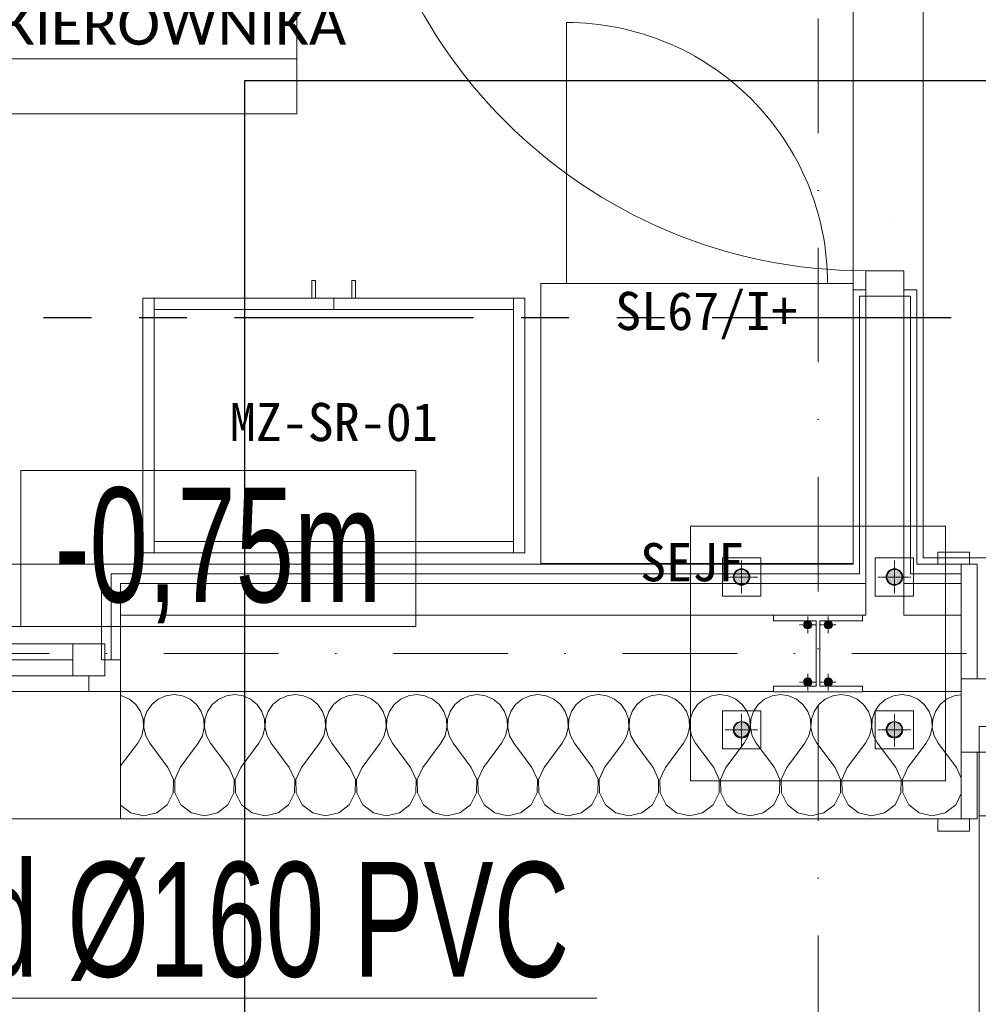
# Model space of a CAD drawing. Header units: centimetres. Extents: x -9388 to 91680, y -1419244 to 50347.
# Tile 10 of 183: x 10720 to 12226, y -711091 to -709545. Entities that reach past the tile are written whole.
import ezdxf
from ezdxf.enums import TextEntityAlignment as Align

# ---------------------------------------------------------------- set-up
doc = ezdxf.new("R2010")
doc.units = ezdxf.units.CM
for name, pattern in [('CENTER', [2, 1.25, -0.25, 0.25, -0.25]), ('Kropki i Kreski', [360, 180, -90, 0, -90]), ('PHANTOM', [2.5, 1.25, -0.25, 0.25, -0.25, 0.25, -0.25])]:
    doc.linetypes.add(name, pattern=pattern)
for name, color, linetype in [('! Strefy Powierzchnie', 7, 'Continuous'), ('Drzwi ArchiCAD', 7, 'Continuous'), ('Okna ArchiCADa', 7, 'Continuous'), ('Osie', 7, 'Continuous')]:
    doc.layers.add(name, color=color, linetype=linetype)
doc.layers.add('! słupy stalowe_Nr_pióra__232', color=7, linetype='Continuous', lineweight=13, true_color=0x24a2ff)
doc.layers.add('Q_kd', color=7, linetype='PHANTOM', lineweight=30, true_color=0x01ff01)
for name, color, linetype, lineweight in [('! słupy stalowe_Nr_pióra__7', 7, 'Continuous', 13), ('Drzwi ArchiCAD_Nr_pióra__1', 7, 'Continuous', 13), ('Drzwi ArchiCAD_Nr_pióra__23', 7, 'Continuous', 15), ('Drzwi ArchiCAD_Nr_pióra__3', 7, 'Continuous', 13), ('Drzwi ArchiCAD_Nr_pióra__41', 7, 'Continuous', 15), ('Metryczki pomieszczeń ArchiCADa_Nr_pióra__6', 7, 'Continuous', 13), ('Okna ArchiCADa_Nr_pióra__23', 7, 'Continuous', 15), ('Okna ArchiCADa_Nr_pióra__3', 7, 'Continuous', 13), ('Okna ArchiCADa_Nr_pióra__41', 7, 'Continuous', 15), ('Osie_Nr_pióra__1', 7, 'Continuous', 13), ('Osie_Nr_pióra__4', 7, 'Continuous', 13), ('Q_ks_opis', 3, 'Continuous', 13), ('Q_podkład', 8, 'Continuous', 9), ('Q_wys prowadzenia instalacji', 6, 'Continuous', 13), ('Wnętrze - umeblowanie_Nr_pióra__1', 7, 'Continuous', 13), ('Wnętrze - umeblowanie_Nr_pióra__101', 7, 'Continuous', 5), ('Ściany wewnętrzne_Nr_pióra__1', 7, 'Continuous', 13), ('Ściany wewnętrzne_Nr_pióra__41', 7, 'Continuous', 15), ('Ściany zewnętrzne_Nr_pióra__1', 7, 'Continuous', 13), ('Ściany zewnętrzne_Nr_pióra__174', 7, 'Continuous', 5), ('Ściany zewnętrzne_Nr_pióra__41', 7, 'Continuous', 15)]:
    doc.layers.add(name, color=color, linetype=linetype, lineweight=lineweight)
doc.layers.add('Q_uwagi', color=7, linetype='Continuous', lineweight=30, true_color=0xff0101, plot=False)
doc.styles.add('Arial Narrow_____', font='ARIALN.TTF', dxfattribs={"width": 0.8})
doc.styles.add('GENERATED_STYLE_1', font='calibri.ttf')
doc.styles.add('GENERATED_STYLE_2', font='arial.ttf')
doc.styles.add('GENERATED_STYLE_3', font='calibri.ttf')
doc.styles.add('TT', font='ARIALN.TTF', dxfattribs={"height": 200})

# ---------------------------------------------------------------- blocks, each defined once
blk = doc.blocks.new('POKÓJ KIEROWNIKA_05_5', base_point=(38985.6, -710490.3))
at = {"layer": 'Metryczki pomieszczeń ArchiCADa_Nr_pióra__6', "linetype": 'Continuous'}
for p, q in [((38528, -710396.3), (38545.5, -710311.4)), ((38545.5, -710311.4), (39460.7, -710499.4)), ((38510.6, -710481.2), (38528, -710396.3)), ((39443.2, -710584.3), (38528, -710396.3)), ((38528, -710396.3), (39443.2, -710584.3)), ((39425.8, -710669.2), (38510.6, -710481.2)), ((39460.7, -710499.4), (39443.2, -710584.3)), ((39443.2, -710584.3), (39425.8, -710669.2))]:
    blk.add_line(p, q, dxfattribs=at)
at = {"layer": 'Metryczki pomieszczeń ArchiCADa_Nr_pióra__6'}
for tag, height, style, p in [('ROOM_NAME', 65, 'GENERATED_STYLE_1', (38594.5, -710321.1)), ('ROOM_AREA', 65, 'GENERATED_STYLE_2', (38577, -710413.7)), ('DUMMY_385', 65, 'GENERATED_STYLE_2', (38789.3, -710459)), ('DUMMY_386', 43.3, 'GENERATED_STYLE_2', (38874.2, -710472.3))]:
    blk.add_attdef(tag, text='', height=height, rotation=348.3916, dxfattribs=dict(at, style=style)).set_placement(p, align=Align.TOP_LEFT)
blk = doc.blocks.new('Standardowy znacznik siatki')
at = {"layer": 'Osie_Nr_pióra__4', "linetype": 'Kropki i Kreski'}
blk.add_line((1000, 0), (17990.8, 0), dxfattribs=at)
at = {"layer": 'Osie_Nr_pióra__1', "style": 'GENERATED_STYLE_3'}
for tag, p in [('AC_MarkerText_1_0', (-125, 4.9)), ('AC_MarkerText_1_1', (19115.8, 4.9))]:
    blk.add_attdef(tag, text='', height=100, rotation=360, dxfattribs=at).set_placement(p, align=Align.MIDDLE_CENTER)
blk = doc.blocks.new('Standardowy znacznik siatki_6')
at = {"layer": 'Osie_Nr_pióra__4', "linetype": 'Kropki i Kreski'}
blk.add_line((1000, 0), (12138.2, 0), dxfattribs=at)
at = {"layer": 'Osie_Nr_pióra__1', "style": 'GENERATED_STYLE_3'}
for tag, p in [('AC_MarkerText_1_0', (-125, 4.9)), ('AC_MarkerText_1_1', (13263.2, 4.9))]:
    blk.add_attdef(tag, text='', height=100, rotation=270, dxfattribs=at).set_placement(p, align=Align.MIDDLE_CENTER)
blk = doc.blocks.new('Okno 19')
at = {"layer": 'Okna ArchiCADa_Nr_pióra__23', "color": 8, "linetype": 'Continuous'}
for p, q in [((-425, 25), (-375, 25)), ((-425, -25), (-425, 25)), ((-375, 25), (-375, -25)), ((-375, 25), (375, 25)), ((375, -25), (375, 25)), ((375, 25), (425, 25)), ((425, 25), (425, -25)), ((-450, 0), (-425, 0)), ((-425, 0), (-425, -25)), ((-375, 0), (375, 0)), ((425, -25), (425, 0)), ((425, 0), (450, 0)), ((-425, -25), (-400, -25)), ((-375, -25), (-425, -25)), ((-400, -25), (-400, -50)), ((375, -25), (-375, -25)), ((425, -25), (375, -25)), ((400, -50), (400, -25)), ((400, -25), (425, -25)), ((-400, -50), (-450, -50)), ((450, -50), (400, -50))]:
    blk.add_line(p, q, dxfattribs=at)
at = {"layer": 'Okna ArchiCADa_Nr_pióra__3', "color": 8, "linetype": 'Continuous'}
for p, q in [((-420, 150), (420, 150)), ((-375, 25), (375, 25)), ((400, -50), (-400, -50)), ((-450, -250), (450, -250))]:
    blk.add_line(p, q, dxfattribs=at)
at = {"layer": 'Okna ArchiCADa_Nr_pióra__41', "color": 8, "linetype": 'Continuous'}
for p, q in [((-450, -50), (-450, 0)), ((450, -50), (450, 0))]:
    blk.add_line(p, q, dxfattribs=at)
blk = doc.blocks.new('Drzwi 19')
at = {"layer": 'Drzwi ArchiCAD_Nr_pióra__1', "color": 8, "linetype": 'Continuous'}
for p, q in [((-540, -265), (-540, -215)), ((540, -265), (540, -215)), ((-540, -280), (-540, -265)), ((540, -280), (540, -265)), ((-540, -295), (-540, -280)), ((540, -295), (540, -280)), ((-540, -295), (-577, -295)), ((540, -295), (577, -295))]:
    blk.add_line(p, q, dxfattribs=at)
at = {"layer": 'Drzwi ArchiCAD_Nr_pióra__23', "color": 8, "linetype": 'Continuous'}
for p, q in [((-512, 0), (-540, 0)), ((-540, 0), (-540, -115)), ((-512, -40), (-512, 0)), ((540, 0), (512, 0)), ((512, 0), (512, -40)), ((540, -115), (540, 0)), ((-500, -40), (-512, -40)), ((-500, -115), (-500, -40)), ((512, -40), (500, -40)), ((500, -40), (500, -115)), ((-540, -115), (-500, -115)), ((500, -115), (540, -115))]:
    blk.add_line(p, q, dxfattribs=at)
at = {"layer": 'Drzwi ArchiCAD_Nr_pióra__3', "color": 8, "linetype": 'Continuous'}
for p, q in [((472, 924), (472, 1024)), ((472, 1024), (512, 1024)), ((512, 1024), (512, 924)), ((472, 924), (492, 924)), ((472, 100), (472, 924)), ((512, 924), (472, 924)), ((492, 924), (512, 924)), ((492, 100), (492, 924)), ((492, 924), (492, 100)), ((492, 924), (492, 100)), ((512, 924), (512, 100)), ((-527, 124), (-577, 124)), ((-577, 124), (-577, 105)), ((-527, 105), (-527, 124)), ((577, 124), (527, 124)), ((527, 124), (527, 105)), ((577, 105), (577, 124)), ((-577, 105), (-527, 105)), ((-515, 105), (-540, 105)), ((-540, 105), (-540, 0)), ((-515, 0), (-515, 105)), ((492, 100), (472, 100)), ((472, 0), (472, 100)), ((472, 100), (512, 100)), ((512, 100), (492, 100)), ((512, 100), (512, 0)), ((540, 105), (515, 105)), ((515, 105), (515, 0)), ((527, 105), (577, 105)), ((540, 0), (540, 105)), ((-540, 0), (-515, 0)), ((512, 0), (472, 0)), ((515, 0), (540, 0)), ((-515, -115), (-540, -115)), ((-540, -115), (-540, -295)), ((-515, -295), (-515, -115)), ((540, -115), (515, -115)), ((515, -115), (515, -295)), ((540, -295), (540, -115)), ((-527, -295), (-577, -295)), ((-577, -295), (-577, -314)), ((-540, -295), (-515, -295)), ((-527, -314), (-527, -295)), ((515, -295), (540, -295)), ((577, -295), (527, -295)), ((527, -295), (527, -314)), ((577, -314), (577, -295)), ((-577, -314), (-527, -314)), ((527, -314), (577, -314))]:
    blk.add_line(p, q, dxfattribs=at)
blk.add_arc((512, 0), 1024, 90, 180, dxfattribs=at)
at = {"layer": 'Drzwi ArchiCAD_Nr_pióra__41', "color": 8, "linetype": 'Continuous'}
for p, q in [((-540, 105), (-577, 105)), ((-540, 0), (-540, 105)), ((540, 0), (540, 105)), ((540, 105), (577, 105)), ((-540, -95), (-540, 0)), ((540, -95), (540, 0)), ((-540, -115), (-540, -95)), ((540, -115), (540, -95)), ((-540, -215), (-540, -115)), ((540, -215), (540, -115))]:
    blk.add_line(p, q, dxfattribs=at)
blk = doc.blocks.new('Drzwi 19_9')
at = {"layer": 'Drzwi ArchiCAD_Nr_pióra__23', "color": 8, "linetype": 'Continuous'}
for p, q in [((-400, 0), (-440, 0)), ((-440, 0), (-440, -60)), ((-400, -60), (-400, 0)), ((440, 0), (400, 0)), ((400, 0), (400, -60)), ((440, -60), (440, 0)), ((-440, -60), (-400, -60)), ((400, -60), (440, -60))]:
    blk.add_line(p, q, dxfattribs=at)
at = {"layer": 'Drzwi ArchiCAD_Nr_pióra__3', "color": 8, "linetype": 'Continuous'}
for p, q in [((360, 0), (360, 800)), ((360, 800), (400, 800)), ((400, 800), (400, 0)), ((400, 0), (360, 0))]:
    blk.add_line(p, q, dxfattribs=at)
blk.add_arc((400, 0), 800, 90, 180, dxfattribs=at)
at = {"layer": 'Drzwi ArchiCAD_Nr_pióra__41', "color": 8, "linetype": 'Continuous'}
for p, q in [((-440, -60), (-440, 0)), ((440, -60), (440, 0))]:
    blk.add_line(p, q, dxfattribs=at)
blk = doc.blocks.new('PAB.01_RZUT PRZYZIEMIA')
at = {"layer": '! słupy stalowe_Nr_pióra__7', "linetype": 'Continuous'}
for points in [[(41867, -710420.3, 1), (41841, -710420.3, 1)], [(41867, -710420.3, 1), (41841, -710420.3, 1)], [(42107, -710420.3, 1), (42081, -710420.3, 1)], [(42107, -710420.3, 1), (42081, -710420.3, 1)], [(41964.5, -710495.3, 1), (41951.5, -710495.3, 1)], [(41964.5, -710495.3, 1), (41951.5, -710495.3, 1)], [(41996.5, -710495.3, 1), (41983.5, -710495.3, 1)], [(41996.5, -710495.3, 1), (41983.5, -710495.3, 1)], [(41964.5, -710585.3, 1), (41951.5, -710585.3, 1)], [(41964.5, -710585.3, 1), (41951.5, -710585.3, 1)], [(41996.5, -710585.3, 1), (41983.5, -710585.3, 1)], [(41996.5, -710585.3, 1), (41983.5, -710585.3, 1)], [(41867, -710660.3, 1), (41841, -710660.3, 1)], [(41867, -710660.3, 1), (41841, -710660.3, 1)], [(42107, -710660.3, 1), (42081, -710660.3, 1)], [(42107, -710660.3, 1), (42081, -710660.3, 1)]]:
    blk.add_hatch(color=8, dxfattribs=at).paths.add_polyline_path(points)
at = {"layer": '! Strefy Powierzchnie', "color": 8, "linetype": 'Continuous', "lineweight": 0, "flags": 128}
for points in [[(42139, -704614.2), (42139, -710390.3), (43599, -710390.3), (43599, -708777.6), (43504, -708777.6), (43504, -708187.3), (43504, -706869.3), (43504, -706759.3), (45374, -706759.3), (45374, -704614.2)], [(39509, -707968.4), (39509, -710400.3), (42029, -710400.3), (42029, -708999.7), (41158.5, -708999.3), (41159, -707969.2)]]:
    blk.add_lwpolyline(points, close=True, dxfattribs=at)
at = {"layer": '! słupy stalowe_Nr_pióra__232', "color": 8, "linetype": 'Continuous'}
for p, q in [((42094, -709856.7), (42094.1, -709856.7)), ((40910.6, -710340.3), (40910.7, -710340.3)), ((41774, -710340.3), (41774.1, -710340.3)), ((42174, -710340.3), (41774, -710340.3)), ((41774, -710340.3), (41774, -710740.3)), ((42174, -710740.3), (42174, -710340.3)), ((41884, -710390.3), (41824, -710390.3)), ((41824, -710390.3), (41824, -710450.3)), ((41884, -710450.3), (41884, -710390.3)), ((42124, -710390.3), (42064, -710390.3)), ((42064, -710390.3), (42064, -710450.3)), ((42124, -710450.3), (42124, -710390.3)), ((41842.9, -710415.5), (41842, -710420)), ((41842.9, -710415.7), (41842, -710420.3)), ((41842, -710420), (41842, -710425.3)), ((41842, -710420.3), (41842.9, -710424.9)), ((41845.5, -710411.6), (41842.9, -710415.5)), ((41845.5, -710411.8), (41842.9, -710415.7)), ((41849.4, -710409), (41845.5, -710411.6)), ((41849.4, -710409.2), (41845.5, -710411.8)), ((41854, -710408), (41849.4, -710409)), ((41854, -710408.3), (41849.4, -710409.2)), ((41858.6, -710409), (41854, -710408)), ((41858.6, -710409.2), (41854, -710408.3)), ((41854, -710420.3), (41854.1, -710420.3)), ((41854, -710420.3), (41854.1, -710420.3)), ((41854, -710420.3), (41854.1, -710420.3)), ((41854, -710420.3), (41854.1, -710420.3)), ((41862.5, -710411.6), (41858.6, -710409)), ((41862.5, -710411.8), (41858.6, -710409.2)), ((41865.1, -710415.5), (41862.5, -710411.6)), ((41865.1, -710415.7), (41862.5, -710411.8)), ((41866, -710420), (41865.1, -710415.5)), ((41866, -710420.3), (41865.1, -710415.7)), ((41865.1, -710424.9), (41866, -710420.3)), ((41866, -710425.3), (41866, -710420)), ((41974, -710410.3), (41974.1, -710410.3)), ((41974, -710410.3), (41974.1, -710410.3)), ((42082.9, -710415.5), (42082, -710420)), ((42082.9, -710415.7), (42082, -710420.3)), ((42082, -710420), (42082, -710425.3)), ((42082, -710420.3), (42082.9, -710424.9)), ((42085.5, -710411.6), (42082.9, -710415.5)), ((42085.5, -710411.8), (42082.9, -710415.7)), ((42089.4, -710409), (42085.5, -710411.6)), ((42089.4, -710409.2), (42085.5, -710411.8)), ((42094, -710408), (42089.4, -710409)), ((42094, -710408.3), (42089.4, -710409.2)), ((42098.6, -710409), (42094, -710408)), ((42098.6, -710409.2), (42094, -710408.3)), ((42094, -710420.3), (42094.1, -710420.3)), ((42094, -710420.3), (42094.1, -710420.3)), ((42102.5, -710411.6), (42098.6, -710409)), ((42102.5, -710411.8), (42098.6, -710409.2)), ((42105.1, -710415.5), (42102.5, -710411.6)), ((42105.1, -710415.7), (42102.5, -710411.8)), ((42106, -710420), (42105.1, -710415.5)), ((42106, -710420.3), (42105.1, -710415.7)), ((42105.1, -710424.9), (42106, -710420.3)), ((42106, -710425.3), (42106, -710420)), ((41842.9, -710424.9), (41845.5, -710428.8)), ((41845.5, -710428.8), (41849.4, -710431.4)), ((41849.4, -710431.4), (41854, -710432.3)), ((41854, -710432.3), (41858.6, -710431.4)), ((41858.6, -710431.4), (41862.5, -710428.8)), ((41862.5, -710428.8), (41865.1, -710424.9)), ((42082.9, -710424.9), (42085.5, -710428.8)), ((42085.5, -710428.8), (42089.4, -710431.4)), ((42089.4, -710431.4), (42094, -710432.3)), ((42094, -710432.3), (42098.6, -710431.4)), ((42098.6, -710431.4), (42102.5, -710428.8)), ((42102.5, -710428.8), (42105.1, -710424.9)), ((41824, -710450.3), (41884, -710450.3)), ((42064, -710450.3), (42124, -710450.3)), ((41884, -710630.3), (41824, -710630.3)), ((41824, -710630.3), (41824, -710690.3)), ((41884, -710690.3), (41884, -710630.3)), ((42124, -710630.3), (42064, -710630.3)), ((42064, -710630.3), (42064, -710690.3)), ((42124, -710690.3), (42124, -710630.3)), ((41845.5, -710651.3), (41842.9, -710655.2)), ((41849.4, -710648.7), (41845.5, -710651.3)), ((41854, -710647.8), (41849.4, -710648.7)), ((41858.6, -710648.7), (41854, -710647.8)), ((41862.5, -710651.3), (41858.6, -710648.7)), ((41865.1, -710655.2), (41862.5, -710651.3)), ((42085.5, -710651.3), (42082.9, -710655.2)), ((42089.4, -710648.7), (42085.5, -710651.3)), ((42094, -710647.8), (42089.4, -710648.7)), ((42098.6, -710648.7), (42094, -710647.8)), ((42102.5, -710651.3), (42098.6, -710648.7)), ((42105.1, -710655.2), (42102.5, -710651.3)), ((41842.9, -710655.2), (41842, -710659.8)), ((41842, -710655.3), (41842, -710660)), ((41842, -710659.8), (41842.9, -710664.4)), ((41842.9, -710664.4), (41842, -710659.8)), ((41842, -710660), (41842.9, -710664.6)), ((41842.9, -710664.4), (41845.5, -710668.3)), ((41842.9, -710664.6), (41845.5, -710668.5)), ((41845.5, -710668.3), (41849.4, -710670.9)), ((41845.5, -710668.5), (41849.4, -710671.1)), ((41854, -710660.3), (41854.1, -710660.3)), ((41854, -710660.3), (41854.1, -710660.3)), ((41858.6, -710670.9), (41862.5, -710668.3)), ((41858.6, -710671.1), (41862.5, -710668.5)), ((41862.5, -710668.3), (41865.1, -710664.4)), ((41862.5, -710668.5), (41865.1, -710664.6)), ((41866, -710659.8), (41865.1, -710655.2)), ((41865.1, -710664.4), (41866, -710659.8)), ((41865.1, -710664.6), (41866, -710660)), ((41866, -710660), (41866, -710655.3)), ((42082.9, -710655.2), (42082, -710659.8)), ((42082, -710655.3), (42082, -710660)), ((42082, -710659.8), (42082.9, -710664.4)), ((42082.9, -710664.4), (42082, -710659.8)), ((42082, -710660), (42082.9, -710664.6)), ((42082.9, -710664.4), (42085.5, -710668.3)), ((42085.5, -710668.3), (42082.9, -710664.4)), ((42082.9, -710664.6), (42085.5, -710668.5)), ((42085.5, -710668.3), (42089.4, -710670.9)), ((42085.5, -710668.5), (42089.4, -710671.1)), ((42098.6, -710670.9), (42102.5, -710668.3)), ((42098.6, -710671.1), (42102.5, -710668.5)), ((42102.5, -710668.3), (42105.1, -710664.4)), ((42102.5, -710668.5), (42105.1, -710664.6)), ((42106, -710659.8), (42105.1, -710655.2)), ((42105.1, -710664.4), (42106, -710659.8)), ((42105.1, -710664.6), (42106, -710660)), ((42106, -710660), (42106, -710655.3)), ((41849.4, -710670.9), (41854, -710671.8)), ((41849.4, -710671.1), (41854, -710672)), ((41854, -710671.8), (41858.6, -710670.9)), ((41854, -710672), (41858.6, -710671.1)), ((42089.4, -710670.9), (42094, -710671.8)), ((42089.4, -710671.1), (42094, -710672)), ((42094, -710671.8), (42098.6, -710670.9)), ((42094, -710672), (42098.6, -710671.1)), ((41824, -710690.3), (41884, -710690.3)), ((42064, -710690.3), (42124, -710690.3)), ((41774, -710740.3), (41774.1, -710740.3)), ((41774, -710740.3), (41774.1, -710740.3)), ((41774, -710740.3), (41774.1, -710740.3)), ((41774, -710740.3), (42174, -710740.3)), ((42174, -710740.3), (42174.1, -710740.3)), ((42174, -710740.3), (42174.1, -710740.3))]:
    blk.add_line(p, q, dxfattribs=at)
at = {"layer": '! słupy stalowe_Nr_pióra__232', "color": 8, "linetype": 'CENTER'}
for p, q in [((41854, -710446.3), (41854, -710394.3)), ((42094, -710446.3), (42094, -710394.3)), ((41828, -710420.3), (41880, -710420.3)), ((42068, -710420.3), (42120, -710420.3)), ((41958, -710508.3), (41958, -710482.3)), ((41990, -710508.3), (41990, -710482.3)), ((41945, -710495.3), (41971, -710495.3)), ((41977, -710495.3), (42003, -710495.3)), ((41958, -710598.3), (41958, -710572.3)), ((41990, -710598.3), (41990, -710572.3)), ((41945, -710585.3), (41971, -710585.3)), ((41977, -710585.3), (42003, -710585.3)), ((41854, -710686.3), (41854, -710634.3)), ((42094, -710686.3), (42094, -710634.3)), ((41828, -710660.3), (41880, -710660.3)), ((42068, -710660.3), (42120, -710660.3))]:
    blk.add_line(p, q, dxfattribs=at)
at = {"layer": '! słupy stalowe_Nr_pióra__232', "color": 8, "linetype": 'Continuous', "flags": 128}
blk.add_lwpolyline([(42044, -710600.4), (41904, -710600.4), (41904, -710591.9), (41971.3, -710591.9), (41971.3, -710488.9), (41904, -710488.9), (41904, -710480.4), (42044, -710480.4), (42044, -710488.9), (41976.8, -710488.9), (41976.8, -710591.9), (42044, -710591.9)], close=True, dxfattribs=at)
at = {"layer": '! słupy stalowe_Nr_pióra__232', "color": 8, "linetype": 'Continuous'}
for centre, radius in [((41854, -710420.3), 13), ((42094, -710420.3), 13), ((41958, -710495.3), 6.5), ((41990, -710495.3), 6.5), ((41958, -710585.3), 6.5), ((41990, -710585.3), 6.5), ((41854, -710660.3), 13), ((42094, -710660.3), 13)]:
    blk.add_circle(centre, radius, dxfattribs=at)
at = {"layer": 'Wnętrze - umeblowanie_Nr_pióra__101', "color": 8, "linetype": 'Continuous'}
for p, q in [((41495.6, -710364.3), (40931.6, -710364.3)), ((41513.6, -710382.3), (40913.6, -710382.3))]:
    blk.add_line(p, q, dxfattribs=at)
at = {"layer": 'Wnętrze - umeblowanie_Nr_pióra__101', "color": 8, "linetype": 'Continuous', "flags": 128}
blk.add_lwpolyline([(41579, -709959.3), (41579, -709549.3, -0.414214), (41989, -709959.3)], format="xyb", dxfattribs=at)
for points in [[(41185.2, -709982.3), (41185.2, -709954.4), (41179.2, -709954.4), (41179.2, -709982.3)], [(41241.9, -709982.3), (41241.9, -709954.4), (41248, -709954.4), (41248, -709982.3)], [(41539, -710399.3), (42029, -710399.3), (42029, -709959.3), (41539, -709959.3)], [(40913.6, -710382.3), (40913.6, -709982.3), (40931.6, -709982.3), (40931.6, -710382.3)], [(41213.6, -710000.3), (40931.6, -710000.3), (40931.6, -709982.3), (41213.6, -709982.3)], [(41495.6, -710000.3), (41213.6, -710000.3), (41213.6, -709982.3), (41495.6, -709982.3)], [(41495.6, -710382.3), (41495.6, -709982.3), (41513.6, -709982.3), (41513.6, -710382.3)]]:
    blk.add_lwpolyline(points, close=True, dxfattribs=at)
at = {"layer": 'Ściany wewnętrzne_Nr_pióra__1', "color": 8, "linetype": 'Continuous'}
for p, q in [((42049, -709969.3), (42029, -709969.3)), ((42029, -709979.3), (42029, -709969.3)), ((42049, -709979.3), (42049, -709969.3)), ((42109, -709969.3), (42129, -709969.3)), ((42109, -709979.3), (42109, -709969.3)), ((42129, -709979.3), (42129, -709969.3)), ((42039, -709979.3), (42039, -710400.3)), ((42039, -709979.3), (42049, -709979.3)), ((42119, -709979.3), (42109, -709979.3)), ((42119, -710400.3), (42119, -709979.3))]:
    blk.add_line(p, q, dxfattribs=at)
at = {"layer": 'Ściany wewnętrzne_Nr_pióra__1', "color": 8, "linetype": 'Continuous', "flags": 128}
for points in [[(42029, -709979.3), (42029, -710400.3)], [(42129, -710400.3), (42129, -709979.3)]]:
    blk.add_lwpolyline(points, dxfattribs=at)
at = {"layer": 'Ściany wewnętrzne_Nr_pióra__41', "color": 8, "linetype": 'Continuous'}
for p, q in [((42049, -709979.3), (42049, -710400.3)), ((42109, -709979.3), (42049, -709979.3)), ((42109, -710400.3), (42109, -709979.3))]:
    blk.add_line(p, q, dxfattribs=at)
at = {"layer": 'Ściany zewnętrzne_Nr_pióra__1', "color": 8, "linetype": 'Continuous'}
for p, q in [((40849, -710550.3), (40849, -710400.3)), ((40879, -710400.3), (40849, -710400.3)), ((42039, -710400.3), (42039, -710415.3)), ((42119, -710415.3), (42119, -710400.3)), ((42199, -710400.3), (42162, -710400.3)), ((42199, -710400.3), (42199, -710415.3)), ((42199, -710400.3), (42199, -710415.3)), ((42199, -710415.3), (42199, -710430.3)), ((42199, -710415.3), (42199, -710430.3)), ((42199, -710430.3), (42199, -710480.3)), ((42199, -710430.3), (42199, -710480.3)), ((40864, -710550.3), (40849, -710550.3)), ((40879, -710550.3), (40864, -710550.3))]:
    blk.add_line(p, q, dxfattribs=at)
at = {"layer": 'Ściany zewnętrzne_Nr_pióra__1', "color": 8, "linetype": 'Continuous', "flags": 128}
for points in [[(42029, -710400.3), (40879, -710400.3)], [(42199, -710400.3), (42129, -710400.3)]]:
    blk.add_lwpolyline(points, dxfattribs=at)
at = {"layer": 'Ściany zewnętrzne_Nr_pióra__174', "color": 8, "linetype": 'Continuous'}
for p, q in [((40880.6, -710606.9), (40879, -710606.6)), ((40892.7, -710612.2), (40880.6, -710606.9)), ((40949.8, -710606.9), (40937.8, -710612.2)), ((40962.9, -710605), (40949.8, -710606.9)), ((40975.9, -710606.9), (40962.9, -710605)), ((40987.9, -710612.2), (40975.9, -710606.9)), ((41045.1, -710606.9), (41033.1, -710612.2)), ((41058.1, -710605), (41045.1, -710606.9)), ((41071.1, -710606.9), (41058.1, -710605)), ((41083.1, -710612.2), (41071.1, -710606.9)), ((41140.3, -710606.9), (41128.3, -710612.2)), ((41153.3, -710605), (41140.3, -710606.9)), ((41166.3, -710606.9), (41153.3, -710605)), ((41178.4, -710612.2), (41166.3, -710606.9)), ((41235.6, -710606.9), (41223.5, -710612.2)), ((41248.6, -710605), (41235.6, -710606.9)), ((41261.6, -710606.9), (41248.6, -710605)), ((41273.6, -710612.2), (41261.6, -710606.9)), ((41330.8, -710606.9), (41318.8, -710612.2)), ((41343.8, -710605), (41330.8, -710606.9)), ((41356.8, -710606.9), (41343.8, -710605)), ((41368.8, -710612.2), (41356.8, -710606.9)), ((41426, -710606.9), (41414, -710612.2)), ((41439, -710605), (41426, -710606.9)), ((41452.1, -710606.9), (41439, -710605)), ((41464.1, -710612.2), (41452.1, -710606.9)), ((41521.3, -710606.9), (41509.2, -710612.2)), ((41534.3, -710605), (41521.3, -710606.9)), ((41547.3, -710606.9), (41534.3, -710605)), ((41559.3, -710612.2), (41547.3, -710606.9)), ((41616.5, -710606.9), (41604.5, -710612.2)), ((41629.5, -710605), (41616.5, -710606.9)), ((41642.5, -710606.9), (41629.5, -710605)), ((41654.6, -710612.2), (41642.5, -710606.9)), ((41711.7, -710606.9), (41699.7, -710612.2)), ((41724.8, -710605), (41711.7, -710606.9)), ((41737.8, -710606.9), (41724.8, -710605)), ((41749.8, -710612.2), (41737.8, -710606.9)), ((41807, -710606.9), (41795, -710612.2)), ((41820, -710605), (41807, -710606.9)), ((41833, -710606.9), (41820, -710605)), ((41845, -710612.2), (41833, -710606.9)), ((41902.2, -710606.9), (41890.2, -710612.2)), ((41915.2, -710605), (41902.2, -710606.9)), ((41928.2, -710606.9), (41915.2, -710605)), ((41940.3, -710612.2), (41928.2, -710606.9)), ((41997.5, -710606.9), (41985.4, -710612.2)), ((42010.5, -710605), (41997.5, -710606.9)), ((42023.5, -710606.9), (42010.5, -710605)), ((42035.5, -710612.2), (42023.5, -710606.9)), ((42092.7, -710606.9), (42080.7, -710612.2)), ((42105.7, -710605), (42092.7, -710606.9)), ((42118.7, -710606.9), (42105.7, -710605)), ((42130.7, -710612.2), (42118.7, -710606.9)), ((42187.9, -710606.9), (42175.9, -710612.2)), ((42199, -710605.3), (42187.9, -710606.9)), ((40902.8, -710620.5), (40892.7, -710612.2)), ((40910.2, -710631.4), (40902.8, -710620.5)), ((40927.7, -710620.5), (40920.3, -710631.4)), ((40937.8, -710612.2), (40927.7, -710620.5)), ((40998, -710620.5), (40987.9, -710612.2)), ((41005.4, -710631.4), (40998, -710620.5)), ((41022.9, -710620.5), (41015.5, -710631.4)), ((41033.1, -710612.2), (41022.9, -710620.5)), ((41093.2, -710620.5), (41083.1, -710612.2)), ((41100.7, -710631.4), (41093.2, -710620.5)), ((41118.2, -710620.5), (41110.7, -710631.4)), ((41128.3, -710612.2), (41118.2, -710620.5)), ((41188.5, -710620.5), (41178.4, -710612.2)), ((41195.9, -710631.4), (41188.5, -710620.5)), ((41213.4, -710620.5), (41206, -710631.4)), ((41223.5, -710612.2), (41213.4, -710620.5)), ((41283.7, -710620.5), (41273.6, -710612.2)), ((41291.2, -710631.4), (41283.7, -710620.5)), ((41308.7, -710620.5), (41301.2, -710631.4)), ((41318.8, -710612.2), (41308.7, -710620.5)), ((41379, -710620.5), (41368.8, -710612.2)), ((41386.4, -710631.4), (41379, -710620.5)), ((41403.9, -710620.5), (41396.5, -710631.4)), ((41414, -710612.2), (41403.9, -710620.5)), ((41474.2, -710620.5), (41464.1, -710612.2)), ((41481.6, -710631.4), (41474.2, -710620.5)), ((41499.1, -710620.5), (41491.7, -710631.4)), ((41509.2, -710612.2), (41499.1, -710620.5)), ((41569.4, -710620.5), (41559.3, -710612.2)), ((41576.9, -710631.4), (41569.4, -710620.5)), ((41594.4, -710620.5), (41586.9, -710631.4)), ((41604.5, -710612.2), (41594.4, -710620.5)), ((41664.7, -710620.5), (41654.6, -710612.2)), ((41672.1, -710631.4), (41664.7, -710620.5)), ((41689.6, -710620.5), (41682.2, -710631.4)), ((41699.7, -710612.2), (41689.6, -710620.5)), ((41759.9, -710620.5), (41749.8, -710612.2)), ((41767.4, -710631.4), (41759.9, -710620.5)), ((41784.8, -710620.5), (41777.4, -710631.4)), ((41795, -710612.2), (41784.8, -710620.5)), ((41855.1, -710620.5), (41845, -710612.2)), ((41862.6, -710631.4), (41855.1, -710620.5)), ((41880.1, -710620.5), (41872.6, -710631.4)), ((41890.2, -710612.2), (41880.1, -710620.5)), ((41950.4, -710620.5), (41940.3, -710612.2)), ((41957.8, -710631.4), (41950.4, -710620.5)), ((41975.3, -710620.5), (41967.9, -710631.4)), ((41985.4, -710612.2), (41975.3, -710620.5)), ((42045.6, -710620.5), (42035.5, -710612.2)), ((42053.1, -710631.4), (42045.6, -710620.5)), ((42070.6, -710620.5), (42063.1, -710631.4)), ((42080.7, -710612.2), (42070.6, -710620.5)), ((42140.9, -710620.5), (42130.7, -710612.2)), ((42148.3, -710631.4), (42140.9, -710620.5)), ((42165.8, -710620.5), (42158.4, -710631.4)), ((42175.9, -710612.2), (42165.8, -710620.5)), ((40914.4, -710643.8), (40910.2, -710631.4)), ((40920.3, -710631.4), (40916.1, -710643.8)), ((41009.6, -710643.8), (41005.4, -710631.4)), ((41015.5, -710631.4), (41011.3, -710643.8)), ((41104.9, -710643.8), (41100.7, -710631.4)), ((41110.7, -710631.4), (41106.5, -710643.8)), ((41200.1, -710643.8), (41195.9, -710631.4)), ((41206, -710631.4), (41201.8, -710643.8)), ((41295.4, -710643.8), (41291.2, -710631.4)), ((41301.2, -710631.4), (41297, -710643.8)), ((41390.6, -710643.8), (41386.4, -710631.4)), ((41396.5, -710631.4), (41392.3, -710643.8)), ((41485.8, -710643.8), (41481.6, -710631.4)), ((41491.7, -710631.4), (41487.5, -710643.8)), ((41581.1, -710643.8), (41576.9, -710631.4)), ((41586.9, -710631.4), (41582.7, -710643.8)), ((41676.3, -710643.8), (41672.1, -710631.4)), ((41682.2, -710631.4), (41678, -710643.8)), ((41771.5, -710643.8), (41767.4, -710631.4)), ((41777.4, -710631.4), (41773.2, -710643.8)), ((41866.8, -710643.8), (41862.6, -710631.4)), ((41872.6, -710631.4), (41868.4, -710643.8)), ((41962, -710643.8), (41957.8, -710631.4)), ((41967.9, -710631.4), (41963.7, -710643.8)), ((42057.3, -710643.8), (42053.1, -710631.4)), ((42063.1, -710631.4), (42058.9, -710643.8)), ((42152.5, -710643.8), (42148.3, -710631.4)), ((42158.4, -710631.4), (42154.2, -710643.8)), ((40915, -710656.9), (40914.4, -710643.8)), ((40916.1, -710643.8), (40915.4, -710656.9)), ((41010.3, -710656.9), (41009.6, -710643.8)), ((41011.3, -710643.8), (41010.7, -710656.9)), ((41105.5, -710656.9), (41104.9, -710643.8)), ((41106.5, -710643.8), (41105.9, -710656.9)), ((41200.8, -710656.9), (41200.1, -710643.8)), ((41201.8, -710643.8), (41201.1, -710656.9)), ((41296, -710656.9), (41295.4, -710643.8)), ((41297, -710643.8), (41296.4, -710656.9)), ((41391.2, -710656.9), (41390.6, -710643.8)), ((41392.3, -710643.8), (41391.6, -710656.9)), ((41486.5, -710656.9), (41485.8, -710643.8)), ((41487.5, -710643.8), (41486.9, -710656.9)), ((41581.7, -710656.9), (41581.1, -710643.8)), ((41582.7, -710643.8), (41582.1, -710656.9)), ((41676.9, -710656.9), (41676.3, -710643.8)), ((41678, -710643.8), (41677.3, -710656.9)), ((41772.2, -710656.9), (41771.5, -710643.8)), ((41773.2, -710643.8), (41772.6, -710656.9)), ((41867.4, -710656.9), (41866.8, -710643.8)), ((41868.4, -710643.8), (41867.8, -710656.9)), ((41962.7, -710656.9), (41962, -710643.8)), ((41963.7, -710643.8), (41963, -710656.9)), ((42057.9, -710656.9), (42057.3, -710643.8)), ((42058.9, -710643.8), (42058.3, -710656.9)), ((42153.1, -710656.9), (42152.5, -710643.8)), ((42154.2, -710643.8), (42153.5, -710656.9)), ((40912.1, -710669.7), (40915, -710656.9)), ((40915.4, -710656.9), (40918.4, -710669.7)), ((41007.3, -710669.7), (41010.3, -710656.9)), ((41010.7, -710656.9), (41013.6, -710669.7)), ((41102.5, -710669.7), (41105.5, -710656.9)), ((41105.9, -710656.9), (41108.9, -710669.7)), ((41197.8, -710669.7), (41200.8, -710656.9)), ((41201.1, -710656.9), (41204.1, -710669.7)), ((41293, -710669.7), (41296, -710656.9)), ((41296.4, -710656.9), (41299.4, -710669.7)), ((41388.3, -710669.7), (41391.2, -710656.9)), ((41391.6, -710656.9), (41394.6, -710669.7)), ((41483.5, -710669.7), (41486.5, -710656.9)), ((41486.9, -710656.9), (41489.8, -710669.7)), ((41578.7, -710669.7), (41581.7, -710656.9)), ((41582.1, -710656.9), (41585.1, -710669.7)), ((41674, -710669.7), (41676.9, -710656.9)), ((41677.3, -710656.9), (41680.3, -710669.7)), ((41769.2, -710669.7), (41772.2, -710656.9)), ((41772.6, -710656.9), (41775.5, -710669.7)), ((41864.4, -710669.7), (41867.4, -710656.9)), ((41867.8, -710656.9), (41870.8, -710669.7)), ((41959.7, -710669.7), (41962.7, -710656.9)), ((41963, -710656.9), (41966, -710669.7)), ((42054.9, -710669.7), (42057.9, -710656.9)), ((42058.3, -710656.9), (42061.3, -710669.7)), ((42150.2, -710669.7), (42153.1, -710656.9)), ((42153.5, -710656.9), (42156.5, -710669.7)), ((40879, -710716.8), (40905.7, -710681.2)), ((40905.7, -710681.2), (40912.1, -710669.7)), ((40918.4, -710669.7), (40924.8, -710681.2)), ((40953.3, -710719.3), (40924.8, -710681.2)), ((40972.4, -710719.3), (41000.9, -710681.2)), ((41000.9, -710681.2), (41007.3, -710669.7)), ((41013.6, -710669.7), (41020, -710681.2)), ((41048.6, -710719.3), (41020, -710681.2)), ((41067.6, -710719.3), (41096.2, -710681.2)), ((41096.2, -710681.2), (41102.5, -710669.7)), ((41108.9, -710669.7), (41115.2, -710681.2)), ((41143.8, -710719.3), (41115.2, -710681.2)), ((41162.9, -710719.3), (41191.4, -710681.2)), ((41191.4, -710681.2), (41197.8, -710669.7)), ((41204.1, -710669.7), (41210.5, -710681.2)), ((41239, -710719.3), (41210.5, -710681.2)), ((41258.1, -710719.3), (41286.7, -710681.2)), ((41286.7, -710681.2), (41293, -710669.7)), ((41299.4, -710669.7), (41305.7, -710681.2)), ((41334.3, -710719.3), (41305.7, -710681.2)), ((41353.3, -710719.3), (41381.9, -710681.2)), ((41381.9, -710681.2), (41388.3, -710669.7)), ((41394.6, -710669.7), (41400.9, -710681.2)), ((41429.5, -710719.3), (41400.9, -710681.2)), ((41448.6, -710719.3), (41477.1, -710681.2)), ((41477.1, -710681.2), (41483.5, -710669.7)), ((41489.8, -710669.7), (41496.2, -710681.2)), ((41524.8, -710719.3), (41496.2, -710681.2)), ((41543.8, -710719.3), (41572.4, -710681.2)), ((41572.4, -710681.2), (41578.7, -710669.7)), ((41585.1, -710669.7), (41591.4, -710681.2)), ((41620, -710719.3), (41591.4, -710681.2)), ((41639, -710719.3), (41667.6, -710681.2)), ((41667.6, -710681.2), (41674, -710669.7)), ((41680.3, -710669.7), (41686.7, -710681.2)), ((41715.2, -710719.3), (41686.7, -710681.2)), ((41734.3, -710719.3), (41762.9, -710681.2)), ((41762.9, -710681.2), (41769.2, -710669.7)), ((41775.5, -710669.7), (41781.9, -710681.2)), ((41810.5, -710719.3), (41781.9, -710681.2)), ((41829.5, -710719.3), (41858.1, -710681.2)), ((41858.1, -710681.2), (41864.4, -710669.7)), ((41870.8, -710669.7), (41877.1, -710681.2)), ((41905.7, -710719.3), (41877.1, -710681.2)), ((41924.8, -710719.3), (41953.3, -710681.2)), ((41953.3, -710681.2), (41959.7, -710669.7)), ((41966, -710669.7), (41972.4, -710681.2)), ((42000.9, -710719.3), (41972.4, -710681.2)), ((42020, -710719.3), (42048.6, -710681.2)), ((42048.6, -710681.2), (42054.9, -710669.7)), ((42061.3, -710669.7), (42067.6, -710681.2)), ((42096.2, -710719.3), (42067.6, -710681.2)), ((42115.2, -710719.3), (42143.8, -710681.2)), ((42143.8, -710681.2), (42150.2, -710669.7)), ((42156.5, -710669.7), (42162.9, -710681.2)), ((42191.4, -710719.3), (42162.9, -710681.2)), ((40961.9, -710738.4), (40953.3, -710719.3)), ((40972.4, -710719.3), (40963.8, -710738.4)), ((41057.1, -710738.4), (41048.6, -710719.3)), ((41067.6, -710719.3), (41059, -710738.4)), ((41152.4, -710738.4), (41143.8, -710719.3)), ((41162.9, -710719.3), (41154.3, -710738.4)), ((41247.6, -710738.4), (41239, -710719.3)), ((41258.1, -710719.3), (41249.5, -710738.4)), ((41342.9, -710738.4), (41334.3, -710719.3)), ((41353.3, -710719.3), (41344.8, -710738.4)), ((41438.1, -710738.4), (41429.5, -710719.3)), ((41448.6, -710719.3), (41440, -710738.4)), ((41533.3, -710738.4), (41524.8, -710719.3)), ((41543.8, -710719.3), (41535.2, -710738.4)), ((41628.6, -710738.4), (41620, -710719.3)), ((41639, -710719.3), (41630.5, -710738.4)), ((41723.8, -710738.4), (41715.2, -710719.3)), ((41734.3, -710719.3), (41725.7, -710738.4)), ((41819, -710738.4), (41810.5, -710719.3)), ((41829.5, -710719.3), (41821, -710738.4)), ((41914.3, -710738.4), (41905.7, -710719.3)), ((41924.8, -710719.3), (41916.2, -710738.4)), ((42009.5, -710738.4), (42000.9, -710719.3)), ((42020, -710719.3), (42011.4, -710738.4)), ((42104.8, -710738.4), (42096.2, -710719.3)), ((42115.2, -710719.3), (42106.7, -710738.4)), ((42199, -710736.2), (42191.4, -710719.3)), ((40961.5, -710759.3), (40961.9, -710738.4)), ((40963.8, -710738.4), (40964.2, -710759.3)), ((41056.7, -710759.3), (41057.1, -710738.4)), ((41059, -710738.4), (41059.5, -710759.3)), ((41151.9, -710759.3), (41152.4, -710738.4)), ((41154.3, -710738.4), (41154.7, -710759.3)), ((41247.2, -710759.3), (41247.6, -710738.4)), ((41249.5, -710738.4), (41250, -710759.3)), ((41342.4, -710759.3), (41342.9, -710738.4)), ((41344.8, -710738.4), (41345.2, -710759.3)), ((41437.7, -710759.3), (41438.1, -710738.4)), ((41440, -710738.4), (41440.4, -710759.3)), ((41532.9, -710759.3), (41533.3, -710738.4)), ((41535.2, -710738.4), (41535.7, -710759.3)), ((41628.1, -710759.3), (41628.6, -710738.4)), ((41630.5, -710738.4), (41630.9, -710759.3)), ((41723.4, -710759.3), (41723.8, -710738.4)), ((41725.7, -710738.4), (41726.1, -710759.3)), ((41818.6, -710759.3), (41819, -710738.4)), ((41821, -710738.4), (41821.4, -710759.3)), ((41913.8, -710759.3), (41914.3, -710738.4)), ((41916.2, -710738.4), (41916.6, -710759.3)), ((42009.1, -710759.3), (42009.5, -710738.4)), ((42011.4, -710738.4), (42011.9, -710759.3)), ((42104.3, -710759.3), (42104.8, -710738.4)), ((42106.7, -710738.4), (42107.1, -710759.3)), ((40952.1, -710778), (40961.5, -710759.3)), ((40964.2, -710759.3), (40973.6, -710778)), ((41047.3, -710778), (41056.7, -710759.3)), ((41059.5, -710759.3), (41068.8, -710778)), ((41142.6, -710778), (41151.9, -710759.3)), ((41154.7, -710759.3), (41164.1, -710778)), ((41237.8, -710778), (41247.2, -710759.3)), ((41250, -710759.3), (41259.3, -710778)), ((41333.1, -710778), (41342.4, -710759.3)), ((41345.2, -710759.3), (41354.6, -710778)), ((41428.3, -710778), (41437.7, -710759.3)), ((41440.4, -710759.3), (41449.8, -710778)), ((41523.5, -710778), (41532.9, -710759.3)), ((41535.7, -710759.3), (41545, -710778)), ((41618.8, -710778), (41628.1, -710759.3)), ((41630.9, -710759.3), (41640.3, -710778)), ((41714, -710778), (41723.4, -710759.3)), ((41726.1, -710759.3), (41735.5, -710778)), ((41809.3, -710778), (41818.6, -710759.3)), ((41821.4, -710759.3), (41830.7, -710778)), ((41904.5, -710778), (41913.8, -710759.3)), ((41916.6, -710759.3), (41926, -710778)), ((41999.7, -710778), (42009.1, -710759.3)), ((42011.9, -710759.3), (42021.2, -710778)), ((42095, -710778), (42104.3, -710759.3)), ((42107.1, -710759.3), (42116.5, -710778)), ((42190.2, -710778), (42199, -710760.4)), ((40879, -710778.5), (40894.8, -710790.9)), ((40894.8, -710790.9), (40915.2, -710795.5)), ((40915.2, -710795.5), (40935.6, -710790.9)), ((40935.6, -710790.9), (40952.1, -710778)), ((40973.6, -710778), (40990.1, -710790.9)), ((40990.1, -710790.9), (41010.5, -710795.5)), ((41010.5, -710795.5), (41030.9, -710790.9)), ((41030.9, -710790.9), (41047.3, -710778)), ((41068.8, -710778), (41085.3, -710790.9)), ((41085.3, -710790.9), (41105.7, -710795.5)), ((41105.7, -710795.5), (41126.1, -710790.9)), ((41126.1, -710790.9), (41142.6, -710778)), ((41164.1, -710778), (41180.5, -710790.9)), ((41180.5, -710790.9), (41200.9, -710795.5)), ((41200.9, -710795.5), (41221.4, -710790.9)), ((41221.4, -710790.9), (41237.8, -710778)), ((41259.3, -710778), (41275.8, -710790.9)), ((41275.8, -710790.9), (41296.2, -710795.5)), ((41296.2, -710795.5), (41316.6, -710790.9)), ((41316.6, -710790.9), (41333.1, -710778)), ((41354.6, -710778), (41371, -710790.9)), ((41371, -710790.9), (41391.4, -710795.5)), ((41391.4, -710795.5), (41411.8, -710790.9)), ((41411.8, -710790.9), (41428.3, -710778)), ((41449.8, -710778), (41466.3, -710790.9)), ((41466.3, -710790.9), (41486.7, -710795.5)), ((41486.7, -710795.5), (41507.1, -710790.9)), ((41507.1, -710790.9), (41523.5, -710778)), ((41545, -710778), (41561.5, -710790.9)), ((41561.5, -710790.9), (41581.9, -710795.5)), ((41581.9, -710795.5), (41602.3, -710790.9)), ((41602.3, -710790.9), (41618.8, -710778)), ((41640.3, -710778), (41656.7, -710790.9)), ((41656.7, -710790.9), (41677.1, -710795.5)), ((41677.1, -710795.5), (41697.5, -710790.9)), ((41697.5, -710790.9), (41714, -710778)), ((41735.5, -710778), (41752, -710790.9)), ((41752, -710790.9), (41772.4, -710795.5)), ((41772.4, -710795.5), (41792.8, -710790.9)), ((41792.8, -710790.9), (41809.3, -710778)), ((41830.7, -710778), (41847.2, -710790.9)), ((41847.2, -710790.9), (41867.6, -710795.5)), ((41867.6, -710795.5), (41888, -710790.9)), ((41888, -710790.9), (41904.5, -710778)), ((41926, -710778), (41942.4, -710790.9)), ((41942.4, -710790.9), (41962.9, -710795.5)), ((41962.9, -710795.5), (41983.3, -710790.9)), ((41983.3, -710790.9), (41999.7, -710778)), ((42021.2, -710778), (42037.7, -710790.9)), ((42037.7, -710790.9), (42058.1, -710795.5)), ((42058.1, -710795.5), (42078.5, -710790.9)), ((42078.5, -710790.9), (42095, -710778)), ((42116.5, -710778), (42132.9, -710790.9)), ((42132.9, -710790.9), (42153.3, -710795.5)), ((42153.3, -710795.5), (42173.7, -710790.9)), ((42173.7, -710790.9), (42190.2, -710778))]:
    blk.add_line(p, q, dxfattribs=at)
at = {"layer": 'Ściany zewnętrzne_Nr_pióra__41', "color": 8, "linetype": 'Continuous'}
for p, q in [((42049, -710400.3), (42049, -710415.3)), ((42109, -710415.3), (42109, -710400.3)), ((40879, -710415.3), (40864, -710415.3)), ((40864, -710415.3), (40864, -710550.3)), ((42039, -710415.3), (40879, -710415.3)), ((42049, -710415.3), (42049, -710430.3)), ((42109, -710430.3), (42109, -710415.3)), ((42199, -710415.3), (42119, -710415.3)), ((42049, -710430.3), (40879, -710430.3)), ((40879, -710430.3), (40879, -710550.3)), ((42049, -710430.3), (42049, -710480.3)), ((42109, -710480.3), (42109, -710430.3)), ((42199, -710430.3), (42109, -710430.3)), ((42049, -710480.3), (40879, -710480.3)), ((42199, -710480.3), (42109, -710480.3)), ((42199, -710480.3), (42199, -710580.3)), ((42199, -710480.3), (42199, -710580.3)), ((40879, -710600.3), (40879, -710550.3)), ((42199, -710580.3), (42199, -710600.3)), ((40879, -710600.3), (41904.1, -710600.3)), ((40879, -710800.3), (40879, -710600.3)), ((42044.1, -710600.3), (42049, -710600.3)), ((42049, -710600.3), (42109, -710600.3)), ((42109, -710600.3), (42199, -710600.3)), ((42199, -710600.3), (42199, -710695.3)), ((42199, -710695.3), (42199, -710800.3)), ((42199, -710800.3), (42162, -710800.3))]:
    blk.add_line(p, q, dxfattribs=at)
at = {"layer": 'Ściany zewnętrzne_Nr_pióra__41', "color": 8, "linetype": 'Continuous', "flags": 128}
blk.add_lwpolyline([(40879, -710800.3), (42199, -710800.3)], dxfattribs=at)
at = {"layer": '! Strefy Powierzchnie', "color": 8, "linetype": 'Continuous'}
ref = blk.add_blockref('POKÓJ KIEROWNIKA_05_5', (40688.5, -709606.3), dxfattribs=dict(at, rotation=11.60840108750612))
ref.add_attrib('ROOM_NAME', '05 POKÓJ KIEROWNIKA', dxfattribs={"layer": 'Metryczki pomieszczeń ArchiCADa_Nr_pióra__6', "color": 7, "height": 65, "rotation": 360, "style": 'GENERATED_STYLE_1'}).set_placement((40271.3, -709519.3), align=Align.TOP_LEFT)
ref.add_attrib('ROOM_AREA', 'P:5,2', dxfattribs={"layer": 'Metryczki pomieszczeń ArchiCADa_Nr_pióra__6', "color": 7, "height": 65, "rotation": 360, "style": 'GENERATED_STYLE_2'}).set_placement((40272.8, -709613.5), align=Align.TOP_LEFT)
ref.add_attrib('DUMMY_385', ' m', dxfattribs={"layer": 'Metryczki pomieszczeń ArchiCADa_Nr_pióra__6', "color": 7, "height": 65, "rotation": 360, "style": 'GENERATED_STYLE_2'}).set_placement((40489.8, -709615.2), align=Align.TOP_LEFT)
ref.add_attrib('DUMMY_386', '2', dxfattribs={"layer": 'Metryczki pomieszczeń ArchiCADa_Nr_pióra__6', "color": 7, "height": 43.3, "rotation": 360, "style": 'GENERATED_STYLE_2'}).set_placement((40575.7, -709611.1), align=Align.TOP_LEFT)
at = {"layer": 'Drzwi ArchiCAD', "color": 8, "linetype": 'Continuous', "zscale": 1000}
for name, p, rotation in [('Drzwi 19_9', (42049, -709539.3), 90.00011790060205), ('Drzwi 19', (42739, -710695.3), 179.999997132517)]:
    blk.add_blockref(name, p, dxfattribs=dict(at, rotation=rotation))
at = {"layer": 'Okna ArchiCADa', "color": 8, "linetype": 'Continuous', "zscale": 1000, "rotation": 359.999997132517}
blk.add_blockref('Okno 19', (40429, -710550.3), dxfattribs=at)
at = {"layer": 'Osie', "color": 8, "linetype": 'Continuous', "zscale": 1000}
for name, p, rotation in [('Standardowy znacznik siatki_6', (41974, -712523.4), 89.99999713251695), ('Standardowy znacznik siatki', (30584.3, -710540.3), 359.999997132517)]:
    blk.add_blockref(name, p, dxfattribs=dict(at, rotation=rotation))
at = {"layer": 'Wnętrze - umeblowanie_Nr_pióra__1', "color": 8, "linetype": 'Continuous', "char_height": 60, "attachment_point": 2, "rotation": 360, "style": 'GENERATED_STYLE_2'}
for s, insert in [('\\A1;{\\fMS Gothic|b0|i0|c238|p49;SL67/I+}', (41798.5, -709972.4)), ('\\A1;{\\fMS Gothic|b0|i0|c238|p49;MZ-SR-01}', (41213.6, -710146.8)), ('\\A1;{\\fMS Gothic|b0|i0|c238|p49;SEJF}', (41776.5, -710367))]:
    blk.add_mtext(s, dxfattribs=dict(at, insert=insert))

msp = doc.modelspace()

# ---------------------------------------------------------------- block references
at = {"layer": 'Q_podkład'}
msp.add_blockref('PAB.01_RZUT PRZYZIEMIA', (-30000, 0), dxfattribs=at)

# ---------------------------------------------------------------- next in the draw order: linework, layer by layer
at = {"layer": 'Q_kd', "ltscale": 300}
msp.add_line((15933, -710013.8, 0), (10600.7, -710013.2, 0), dxfattribs=at)
at = {"layer": 'Q_ks_opis'}
msp.add_line((10482.2, -711081.8, 0), (11626.8, -711081.6, 0), dxfattribs=at)
at = {"layer": 'Q_uwagi'}
msp.add_lwpolyline([(11074, -709640.4), (12874, -709640.4), (12874, -711440.4), (11074, -711440.4)], close=True, dxfattribs=at)
at = {"layer": 'Q_wys prowadzenia instalacji', "ltscale": 10}
msp.add_line((10782.3, -710498, 0), (10482.3, -710498, 0), dxfattribs=at)
at = {"layer": 'Q_wys prowadzenia instalacji'}
msp.add_3dface([(11342.4, -710498, 0), (10722.4, -710498, 0), (10722.4, -710253, 0), (11342.4, -710253, 0)], dxfattribs=at)

# ---------------------------------------------------------------- next in the draw order: texts
at = {"layer": 'Q_ks_opis', "style": 'Arial Narrow_____', "width": 0.8}
msp.add_text('kd Ø160 PVC', height=180, dxfattribs=at).set_placement((10575, -711048, 0))
at = {"layer": 'Q_wys prowadzenia instalacji', "style": 'TT', "width": 0.8}
msp.add_text('-0,75m', height=180, dxfattribs=at).set_placement((11031.9, -710369.7, 6.4), align=Align.MIDDLE_CENTER)

doc.saveas('drawing.dxf')
